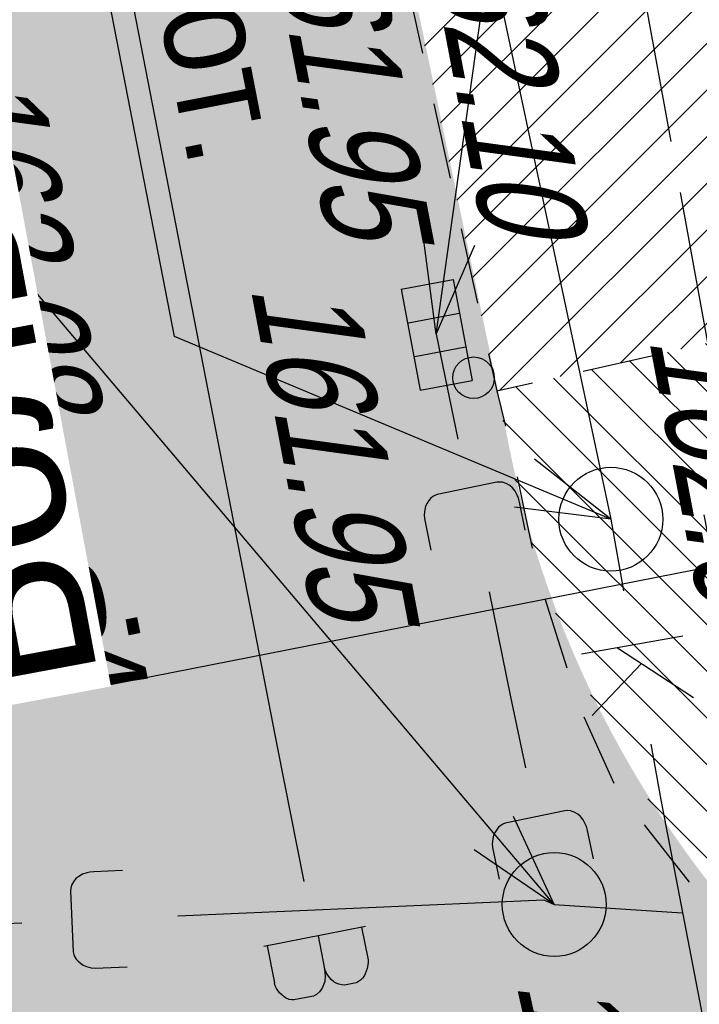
# Model space of a CAD drawing. Header units: millimetres. Extents: x 4385 to 11928, y 17253 to 36963.
# Tile 28 of 256: x 5878 to 5885, y 18439 to 18449. Entities that reach past the tile are written whole.
import ezdxf
from ezdxf.enums import TextEntityAlignment as Align

# ---------------------------------------------------------------- set-up
doc = ezdxf.new("R2010")
doc.units = ezdxf.units.MM
for name, color, linetype, lineweight in [('Геоподоснова_34179-21 от 9.08.21$0$Водопровод', 7, 'Continuous', 25), ('Геоподоснова_34179-21 от 9.08.21$0$Водосток', 7, 'Continuous', 25), ('Геоподоснова_34179-21 от 9.08.21$0$Горизонтали', 7, 'Continuous', 25), ('Геоподоснова_34179-21 от 9.08.21$0$Граница улицы', 7, 'Continuous', 25), ('Геоподоснова_34179-21 от 9.08.21$0$Кабель Мосэнерго', 7, 'Continuous', 25), ('Геоподоснова_34179-21 от 9.08.21$0$Канализация самотёчная', 7, 'Continuous', 25), ('Геоподоснова_34179-21 от 9.08.21$0$Колодцы', 7, 'Continuous', 25), ('Геоподоснова_34179-21 от 9.08.21$0$Фонтаны', 7, 'Continuous', 25)]:
    doc.layers.add(name, color=color, linetype=linetype, lineweight=lineweight)
for name, color, linetype, lineweight, true_color, transparency in [('ГП_дороги_штриховка_сущ', 7, 'Continuous', 0, 0xc8d0d0, 0.6), ('ГП_озел_штриховка_сущ', 7, 'Continuous', 0, 0x829556, 0.6), ('ГП_тротуары_штриховка_сущ', 7, 'Continuous', 0, 0xba8573, 0.6)]:
    doc.layers.add(name, color=color, linetype=linetype, lineweight=lineweight, true_color=true_color, transparency=transparency)
doc.layers.add('ГП_текст_здан_номера_500', color=7, linetype='Continuous', lineweight=5, true_color=0x000000)
doc.styles.add('GENERATED_STYLE_1', font='GOTHIC.TTF')
doc.styles.add('Геоподоснова_34179-21 от 9.08.21$0$Style-RUSSIAN_1251', font='RUSSIAN_1251.shx')
doc.styles.add('Геоподоснова_34179-21 от 9.08.21$0$Style-RUSSIAN_1251 I 0.32289', font='RUSSIAN_1251.shx', dxfattribs={"oblique": 18.5})

# ---------------------------------------------------------------- blocks, each defined once
blk = doc.blocks.new('Геоподоснова_34179-21 от 9.08.21$0$KOLOD')
at = {"layer": 'Геоподоснова_34179-21 от 9.08.21$0$Колодцы', "color": 7, "linetype": 'Continuous', "lineweight": 25}
blk.add_arc((0, 0), 0.5, 0, 359.999994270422, dxfattribs=at)
blk = doc.blocks.new('Геоподоснова_34179-21 от 9.08.21$0$PIKET_3')
at = {"layer": 'Геоподоснова_34179-21 от 9.08.21$0$Горизонтали', "color": 7, "linetype": 'Continuous', "lineweight": 25}
blk.add_arc((0, 0), 0.2, 0, 359.999994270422, dxfattribs=at)
blk = doc.blocks.new('Геоподоснова_34179-21 от 9.08.21$0$KOLOD_2')
at = {"layer": 'Геоподоснова_34179-21 от 9.08.21$0$Колодцы', "color": 7, "linetype": 'Continuous', "lineweight": 25}
blk.add_arc((0, 0), 0.5, 0, 359.999994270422, dxfattribs=at)
blk = doc.blocks.new('Геоподоснова_34179-21 от 9.08.21$0$msdElementTypeLineString_44')
at = {"layer": 'Геоподоснова_34179-21 от 9.08.21$0$Граница улицы', "color": 7, "linetype": 'Continuous', "lineweight": 25}
for p, q in [((5.669311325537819, 3.965824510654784), (5.826398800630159, 3.251483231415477)), ((5.933785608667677, 2.763151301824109), (6.090873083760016, 2.048810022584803)), ((6.198259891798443, 1.560478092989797), (6.355347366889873, 0.8461368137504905)), ((6.4627341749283, 0.3578048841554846), (6.54127791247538, 0.0006342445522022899))]:
    blk.add_line(p, q, dxfattribs=at)
blk = doc.blocks.new('Геоподоснова_34179-21 от 9.08.21$0$RESHT1_16')
at = {"layer": 'Геоподоснова_34179-21 от 9.08.21$0$Фонтаны', "color": 7, "linetype": 'Continuous', "lineweight": 25}
for p, q in [((-0.4943861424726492, 0.2542322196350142), (0.4948740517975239, 0.2545257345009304)), ((-0.4937057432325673, -0.2537288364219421), (-0.4943861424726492, 0.2542322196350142)), ((-0.1633255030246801, -0.244929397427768), (-0.1632865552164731, 0.250683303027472)), ((0.1663659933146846, -0.2451590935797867), (0.1664049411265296, 0.2504536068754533)), ((0.4953687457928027, -0.2544179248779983), (0.4948740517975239, 0.2545257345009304)), ((-0.4937057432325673, -0.2537288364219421), (0.4953687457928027, -0.2544179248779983))]:
    blk.add_line(p, q, dxfattribs=at)
blk = doc.blocks.new('Геоподоснова_34179-21 от 9.08.21$0$msdElementTypeLineString_104')
at = {"layer": 'Геоподоснова_34179-21 от 9.08.21$0$Граница улицы', "color": 7, "linetype": 'Continuous', "lineweight": 25}
for p, q in [((1.732775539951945, 0.1887894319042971), (2.418487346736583, 0.3441423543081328)), ((0.902277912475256, 0.0006342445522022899), (1.24513381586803, 0.07831070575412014))]:
    blk.add_line(p, q, dxfattribs=at)
blk = doc.blocks.new('Геоподоснова_34179-21 от 9.08.21$0$msdElementTypeLineString_105')
at = {"layer": 'Геоподоснова_34179-21 от 9.08.21$0$Граница улицы', "color": 7, "linetype": 'Continuous', "lineweight": 25}
for p, q in [((0.0002779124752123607, 8.434634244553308), (0.08316220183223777, 8.094287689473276)), ((0.1963332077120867, 7.607325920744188), (0.3391854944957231, 6.921457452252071)), ((0.4626233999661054, 6.43756688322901), (0.6730101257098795, 5.769315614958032)), ((0.8389940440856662, 5.298444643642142), (1.127923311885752, 4.660210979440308)), ((1.419318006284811, 4.256452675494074), (1.852464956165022, 3.705811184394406))]:
    blk.add_line(p, q, dxfattribs=at)
blk = doc.blocks.new('Геоподоснова_34179-21 от 9.08.21$0$msdElementTypeLineString_148')
at = {"layer": 'Геоподоснова_34179-21 от 9.08.21$0$Водосток', "color": 30, "linetype": 'Continuous', "lineweight": 25}
blk.add_line((0, 1.999000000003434), (0.1439309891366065, 1.313957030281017), dxfattribs=at)
blk = doc.blocks.new('Геоподоснова_34179-21 от 9.08.21$0$msdElementTypeMultiLine')
at = {"layer": 'Геоподоснова_34179-21 от 9.08.21$0$Водосток', "color": 30, "linetype": 'Continuous', "lineweight": 25, "flags": 128}
blk.add_lwpolyline([(1.2656951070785, 0.9075383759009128), (1.208614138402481, 1.179216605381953), (1.198349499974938, 1.21691458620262), (1.18548177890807, 1.244688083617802), (1.165765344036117, 1.282744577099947), (1.140257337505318, 1.314895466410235), (1.114391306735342, 1.337593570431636), (1.080016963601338, 1.356159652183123), (1.044341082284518, 1.369763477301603), (1.015985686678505, 1.370839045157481), (0.9881020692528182, 1.36966932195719), (0.4156237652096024, 1.249388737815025), (0.3918721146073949, 1.239709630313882), (0.3730822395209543, 1.228728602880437), (0.3512175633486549, 1.210068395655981), (0.336559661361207, 1.190577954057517), (0.3188269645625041, 1.163408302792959), (0.3038110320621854, 1.134465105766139), (0.2969453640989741, 1.100201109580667), (0.2906651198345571, 1.051993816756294), (0.2937230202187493, 1.015126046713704), (0.3574084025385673, 0.7120139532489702)], dxfattribs=at)
at = {"layer": 'Геоподоснова_34179-21 от 9.08.21$0$Водосток', "color": 30, "linetype": 'Continuous', "lineweight": 25}
blk.add_blockref('Геоподоснова_34179-21 от 9.08.21$0$msdElementTypeLineString_148', (0.4669999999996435, 0.466999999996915), dxfattribs=at)
blk = doc.blocks.new('Геоподоснова_34179-21 от 9.08.21$0$msdElementTypeLineString_159')
at = {"layer": 'Геоподоснова_34179-21 от 9.08.21$0$Водопровод', "color": 7, "linetype": 'Continuous', "lineweight": 25}
blk.add_line((0, 17.96999999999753), (0.252205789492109, 16.69279181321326), dxfattribs=at)
blk = doc.blocks.new('Геоподоснова_34179-21 от 9.08.21$0$msdElementTypeLineString_160')
at = {"layer": 'Геоподоснова_34179-21 от 9.08.21$0$Водопровод', "color": 7, "linetype": 'Continuous', "lineweight": 25}
for p, q in [((1.345181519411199, 16.75766875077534), (0.3665271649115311, 16.56441733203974)), ((0.8898076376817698, 16.66774767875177), (0.9520622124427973, 16.35248111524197)), ((0.39848319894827, 16.57072757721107), (0.4686609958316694, 16.21533662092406))]:
    blk.add_line(p, q, dxfattribs=at)
at = {"layer": 'Геоподоснова_34179-21 от 9.08.21$0$Водопровод', "color": 7, "linetype": 'Continuous', "lineweight": 25, "flags": 128}
blk.add_lwpolyline([(1.309242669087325, 16.75057203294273), (1.371017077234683, 16.4377371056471), (1.371307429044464, 16.40735216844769), (1.362752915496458, 16.35429157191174), (1.344316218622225, 16.30308487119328), (1.333277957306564, 16.28187876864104), (1.318214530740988, 16.26178044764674), (1.297294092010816, 16.24242821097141), (1.270516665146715, 16.22382209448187), (1.25658554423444, 16.21726586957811), (1.143014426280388, 16.19483938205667), (1.119948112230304, 16.19599247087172), (1.088108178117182, 16.20302365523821), (1.065065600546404, 16.21369467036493), (1.041661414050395, 16.22619692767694), (1.016087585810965, 16.24968657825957), (0.9908991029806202, 16.28086291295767), (0.971929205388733, 16.30946194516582), (0.9520622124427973, 16.35248111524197), (0.9558284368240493, 16.31389314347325), (0.9586738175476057, 16.28020744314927), (0.9534212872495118, 16.22970152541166), (0.9427208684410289, 16.1971462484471), (0.9298270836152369, 16.16606053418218), (0.9044723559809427, 16.13061152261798), (0.8736459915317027, 16.10359528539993), (0.8443135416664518, 16.08828990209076), (0.6574707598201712, 16.05139471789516), (0.6384296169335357, 16.05143999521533), (0.6106148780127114, 16.05736340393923), (0.5773285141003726, 16.07171952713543), (0.543704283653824, 16.09742478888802), (0.5199622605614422, 16.12127619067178), (0.4907723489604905, 16.16307823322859), (0.4761892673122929, 16.18873818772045), (0.4686609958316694, 16.21533662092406)], dxfattribs=at)
blk = doc.blocks.new('Геоподоснова_34179-21 от 9.08.21$0$msdElementTypeMultiLine_13')
at = {"layer": 'Геоподоснова_34179-21 от 9.08.21$0$Водопровод', "color": 7, "linetype": 'Continuous', "lineweight": 25}
for name, p in [('Геоподоснова_34179-21 от 9.08.21$0$msdElementTypeLineString_159', (0.5, 0.5)), ('Геоподоснова_34179-21 от 9.08.21$0$msdElementTypeLineString_160', (0, 0))]:
    blk.add_blockref(name, p, dxfattribs=at)
blk = doc.blocks.new('Геоподоснова_34179-21 от 9.08.21$0$msdElementTypeLineString_161')
at = {"layer": 'Геоподоснова_34179-21 от 9.08.21$0$Канализация самотёчная', "color": 16, "linetype": 'Continuous', "lineweight": 25}
blk.add_line((0, 16.64800000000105), (1.465420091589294, 9.060485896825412), dxfattribs=at)
blk = doc.blocks.new('Геоподоснова_34179-21 от 9.08.21$0$msdElementTypeMultiLine_14')
at = {"layer": 'Геоподоснова_34179-21 от 9.08.21$0$Канализация самотёчная', "color": 16, "linetype": 'Continuous', "lineweight": 25}
blk.add_blockref('Геоподоснова_34179-21 от 9.08.21$0$msdElementTypeLineString_161', (0.5060000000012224, 0.5059999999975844), dxfattribs=at)
blk = doc.blocks.new('Геоподоснова_34179-21 от 9.08.21$0$msdElementTypeLineString_167')
at = {"layer": 'Геоподоснова_34179-21 от 9.08.21$0$Водосток', "color": 30, "linetype": 'Continuous', "lineweight": 25}
for p, q in [((0, 3.488999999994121), (0.2075276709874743, 2.479147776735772)), ((0.5094723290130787, 1.009852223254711), (0.717000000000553, -3.637978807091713e-12))]:
    blk.add_line(p, q, dxfattribs=at)
blk = doc.blocks.new('Геоподоснова_34179-21 от 9.08.21$0$msdElementTypeMultiLine_17')
at = {"layer": 'Геоподоснова_34179-21 от 9.08.21$0$Водосток', "color": 30, "linetype": 'Continuous', "lineweight": 25, "flags": 128}
blk.add_lwpolyline([(1.325432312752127, 2.069849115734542), (1.269550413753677, 2.341776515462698), (1.259452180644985, 2.379519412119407), (1.246707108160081, 2.407349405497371), (1.227158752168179, 2.445492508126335), (1.201792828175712, 2.477755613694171), (1.176027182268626, 2.500567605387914), (1.141735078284, 2.519285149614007), (1.106119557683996, 2.53304622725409), (1.077769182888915, 2.534246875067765), (1.049880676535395, 2.5332001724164), (0.4768773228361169, 2.415446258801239), (0.4530832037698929, 2.405872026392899), (0.4342450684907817, 2.394973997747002), (0.4122982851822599, 2.376410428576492), (0.3975545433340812, 2.356984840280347), (0.3797021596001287, 2.32989368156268), (0.3645586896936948, 2.301017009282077), (0.3575419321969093, 2.266783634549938), (0.3510490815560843, 2.218604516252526), (0.3539443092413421, 2.181723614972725), (0.4162918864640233, 1.878333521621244)], dxfattribs=at)
at = {"layer": 'Геоподоснова_34179-21 от 9.08.21$0$Водосток', "color": 30, "linetype": 'Continuous', "lineweight": 25}
blk.add_blockref('Геоподоснова_34179-21 от 9.08.21$0$msdElementTypeLineString_167', (0.466999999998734, 0.467000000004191), dxfattribs=at)
blk = doc.blocks.new('Геоподоснова_34179-21 от 9.08.21$0$msdElementTypeLineString_169')
at = {"layer": 'Геоподоснова_34179-21 от 9.08.21$0$Кабель Мосэнерго', "color": 7, "linetype": 'Continuous', "lineweight": 25}
for p, q in [((12.96040531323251, 3.24238200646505), (12.76759468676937, 4.223617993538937)), ((1.596405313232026, 1.009382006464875), (1.403594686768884, 1.990617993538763))]:
    blk.add_line(p, q, dxfattribs=at)
blk = doc.blocks.new('Геоподоснова_34179-21 от 9.08.21$0$msdElementTypeMultiLine_19')
at = {"layer": 'Геоподоснова_34179-21 от 9.08.21$0$Кабель Мосэнерго', "color": 7, "linetype": 'Continuous', "lineweight": 25, "flags": 128}
blk.add_lwpolyline([(1.5, 1.5), (12.86400000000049, 3.733000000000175)], dxfattribs=at)
at = {"layer": 'Геоподоснова_34179-21 от 9.08.21$0$Кабель Мосэнерго', "color": 7, "linetype": 'Continuous', "lineweight": 25}
blk.add_blockref('Геоподоснова_34179-21 от 9.08.21$0$msdElementTypeLineString_169', (0, 0), dxfattribs=at)
blk = doc.blocks.new('Геоподоснова_34179-21 от 9.08.21$0$msdElementTypeLineString_181')
at = {"layer": 'Геоподоснова_34179-21 от 9.08.21$0$Водопровод', "color": 7, "linetype": 'Continuous', "lineweight": 25}
blk.add_line((5.428847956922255, 26.45263454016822), (10.57099999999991, 0), dxfattribs=at)
blk = doc.blocks.new('Геоподоснова_34179-21 от 9.08.21$0$msdElementTypeMultiLine_28')
at = {"layer": 'Геоподоснова_34179-21 от 9.08.21$0$Водопровод', "color": 7, "linetype": 'Continuous', "lineweight": 25}
blk.add_blockref('Геоподоснова_34179-21 от 9.08.21$0$msdElementTypeLineString_181', (0.5, 0.5), dxfattribs=at)
blk = doc.blocks.new('Геоподоснова_34179-21 от 9.08.21$0$msdElementTypeLineString_183')
at = {"layer": 'Геоподоснова_34179-21 от 9.08.21$0$Канализация самотёчная', "color": 16, "linetype": 'Continuous', "lineweight": 25}
for p, q in [((6.104946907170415, 26.29389209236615), (11.11999999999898, 2.702000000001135)), ((11.11999999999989, 2.702000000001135), (11.24243541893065, 2.012790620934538)), ((11.50479703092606, 0.5359133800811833), (11.60000000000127, 0))]:
    blk.add_line(p, q, dxfattribs=at)
blk = doc.blocks.new('Геоподоснова_34179-21 от 9.08.21$0$msdElementTypeLineString_184')
at = {"layer": 'Геоподоснова_34179-21 от 9.08.21$0$Канализация самотёчная', "color": 16, "linetype": 'Continuous', "lineweight": 25}
for p, q in [((12.31748543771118, 2.083112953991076), (11.34224681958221, 1.909865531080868)), ((11.68980526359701, 1.97160796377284), (12.422529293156, 1.49180358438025)), ((11.92199955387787, 1.819561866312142), (11.44716537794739, 1.319261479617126))]:
    blk.add_line(p, q, dxfattribs=at)
blk = doc.blocks.new('Геоподоснова_34179-21 от 9.08.21$0$msdElementTypeMultiLine_29')
at = {"layer": 'Геоподоснова_34179-21 от 9.08.21$0$Канализация самотёчная', "color": 16, "linetype": 'Continuous', "lineweight": 25}
for name, p in [('Геоподоснова_34179-21 от 9.08.21$0$msdElementTypeLineString_183', (0.5060000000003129, 0.5060000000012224)), ('Геоподоснова_34179-21 от 9.08.21$0$msdElementTypeLineString_184', (0, 0))]:
    blk.add_blockref(name, p, dxfattribs=at)
blk = doc.blocks.new('Геоподоснова_34179-21 от 9.08.21$0$msdElementTypeLineString_230')
at = {"layer": 'Геоподоснова_34179-21 от 9.08.21$0$Водосток', "color": 30, "linetype": 'Continuous', "lineweight": 25}
for p, q in [((5.024283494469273, 11.6707756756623), (8.549999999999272, 11.82499999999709)), ((8.549999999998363, 11.82500000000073), (8.648999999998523, 11.78099999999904)), ((8.648999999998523, 11.78099999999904), (9.880124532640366, 11.69983720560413)), ((0, 11.45100000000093), (3.525716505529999, 11.60522432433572))]:
    blk.add_line(p, q, dxfattribs=at)
blk = doc.blocks.new('Геоподоснова_34179-21 от 9.08.21$0$msdElementTypeLineString_231')
at = {"layer": 'Геоподоснова_34179-21 от 9.08.21$0$Водосток', "color": 30, "linetype": 'Continuous', "lineweight": 25, "flags": 128}
blk.add_lwpolyline([(4.96100303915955, 12.57620585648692), (4.683658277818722, 12.56407405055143), (4.644792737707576, 12.56007775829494), (4.615296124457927, 12.55189880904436), (4.574539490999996, 12.53863489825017), (4.538667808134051, 12.51869598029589), (4.512064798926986, 12.4968662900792), (4.488154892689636, 12.46596950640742), (4.468929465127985, 12.43298139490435), (4.463256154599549, 12.405178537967), (4.459874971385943, 12.37747597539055), (4.485439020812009, 11.7930571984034), (4.491125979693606, 11.76804750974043), (4.498904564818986, 11.74772176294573), (4.513759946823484, 11.72311312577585), (4.530606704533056, 11.70548025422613), (4.554530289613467, 11.68356449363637), (4.580645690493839, 11.66404084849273), (4.613336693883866, 11.65169349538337), (4.659880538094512, 11.63765586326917), (4.696754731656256, 11.63467642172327), (5.006188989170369, 11.64821190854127)], dxfattribs=at)
blk = doc.blocks.new('Геоподоснова_34179-21 от 9.08.21$0$msdElementTypeMultiLine_68')
at = {"layer": 'Геоподоснова_34179-21 от 9.08.21$0$Водосток', "color": 30, "linetype": 'Continuous', "lineweight": 25}
for name, p in [('Геоподоснова_34179-21 от 9.08.21$0$msdElementTypeLineString_231', (0, 0)), ('Геоподоснова_34179-21 от 9.08.21$0$msdElementTypeLineString_230', (0.4670000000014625, 0.467000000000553))]:
    blk.add_blockref(name, p, dxfattribs=at)
blk = doc.blocks.new('Геоподоснова_34179-21 от 9.08.21$0$DIMTXT_2')
at = {"layer": 'Геоподоснова_34179-21 от 9.08.21$0$Водосток', "color": 30, "linetype": 'Continuous', "lineweight": 25}
for q in [(-0.1222400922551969, 0.9260440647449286), (0.3728895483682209, 0.8564190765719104)]:
    blk.add_line((0, 0), q, dxfattribs=at)
at = {"layer": 'Геоподоснова_34179-21 от 9.08.21$0$Водосток', "color": 30, "linetype": 'Continuous', "lineweight": 25, "flags": 128}
blk.add_lwpolyline([(0, 0), (0.4338927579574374, 3.085575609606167), (-1.070699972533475, 10.44535447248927)], dxfattribs=at)
blk = doc.blocks.new('Геоподоснова_34179-21 от 9.08.21$0$DIMTXT_9')
at = {"layer": 'Геоподоснова_34179-21 от 9.08.21$0$Водосток', "color": 30, "linetype": 'Continuous', "lineweight": 25}
for q in [(-0.3908530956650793, 0.8483714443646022), (-0.7724129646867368, 0.5252413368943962)]:
    blk.add_line((0, 0), q, dxfattribs=at)
at = {"layer": 'Геоподоснова_34179-21 от 9.08.21$0$Водосток', "color": 30, "linetype": 'Continuous', "lineweight": 25, "flags": 128}
blk.add_lwpolyline([(0, 0), (-5.147921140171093, 6.078790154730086), (-12.43825165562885, 4.863075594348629)], dxfattribs=at)
at = {"layer": 'Геоподоснова_34179-21 от 9.08.21$0$Водосток', "color": 30, "linetype": 'Continuous', "lineweight": 25, "style": 'Геоподоснова_34179-21 от 9.08.21$0$Style-RUSSIAN_1251', "width": 0.8999982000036}
blk.add_text('159.96лот.', height=1.000002, rotation=9.46736496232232, dxfattribs=at).set_placement((-12.67675639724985, 6.29332777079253), align=Align.TOP_LEFT)
blk = doc.blocks.new('Геоподоснова_34179-21 от 9.08.21$0$DIMTXT_10')
at = {"layer": 'Геоподоснова_34179-21 от 9.08.21$0$Канализация самотёчная', "color": 16, "linetype": 'Continuous', "lineweight": 25}
for q in [(-0.733659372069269, 0.5781385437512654), (-0.9267310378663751, 0.1169180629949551)]:
    blk.add_line((0, 0), q, dxfattribs=at)
at = {"layer": 'Геоподоснова_34179-21 от 9.08.21$0$Канализация самотёчная', "color": 16, "linetype": 'Continuous', "lineweight": 25, "flags": 128}
blk.add_lwpolyline([(0, 0), (-4.199592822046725, 1.757993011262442), (-5.626951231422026, 9.104618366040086)], dxfattribs=at)
at = {"layer": 'Геоподоснова_34179-21 от 9.08.21$0$Канализация самотёчная', "color": 16, "linetype": 'Continuous', "lineweight": 25, "style": 'Геоподоснова_34179-21 от 9.08.21$0$Style-RUSSIAN_1251', "width": 0.8999982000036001}
blk.add_text('156.37лот.', height=1.000001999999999, rotation=280.9948829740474, dxfattribs=at).set_placement((-4.203565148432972, 9.381164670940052), align=Align.TOP_LEFT)
blk = doc.blocks.new('Геоподоснова_34179-21 от 9.08.21')
at = {"layer": 'Геоподоснова_34179-21 от 9.08.21$0$Кабель Мосэнерго', "color": 10, "linetype": 'Continuous', "lineweight": 25}
for p, q in [((5884.522356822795, 18447.74774529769), (5883.886443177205, 18451.2354547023)), ((5884.93, 18445.512), (5884.612043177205, 18447.2558547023))]:
    blk.add_line(p, q, dxfattribs=at)
at = {"layer": 'Геоподоснова_34179-21 от 9.08.21$0$Водопровод', "color": 7, "linetype": 'Continuous', "lineweight": 25}
for name, p in [('Геоподоснова_34179-21 от 9.08.21$0$msdElementTypeMultiLine_28', (5869.663, 18441.404)), ('Геоподоснова_34179-21 от 9.08.21$0$msdElementTypeMultiLine_13', (5880.234, 18423.434))]:
    blk.add_blockref(name, p, dxfattribs=at)
at = {"layer": 'Геоподоснова_34179-21 от 9.08.21$0$Водосток', "color": 30, "linetype": 'Continuous', "lineweight": 25}
for name, p in [('Геоподоснова_34179-21 от 9.08.21$0$DIMTXT_2', (5882.26, 18445.892)), ('Геоподоснова_34179-21 от 9.08.21$0$DIMTXT_9', (5883.397, 18440.404)), ('Геоподоснова_34179-21 от 9.08.21$0$msdElementTypeMultiLine_17', (5881.793000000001, 18441.936)), ('Геоподоснова_34179-21 от 9.08.21$0$msdElementTypeMultiLine', (5882.51, 18439.937)), ('Геоподоснова_34179-21 от 9.08.21$0$msdElementTypeMultiLine_68', (5874.281, 18428.156))]:
    blk.add_blockref(name, p, dxfattribs=at)
at = {"layer": 'Геоподоснова_34179-21 от 9.08.21$0$Горизонтали', "color": 7, "linetype": 'Continuous', "lineweight": 25}
blk.add_blockref('Геоподоснова_34179-21 от 9.08.21$0$PIKET_3', (5882.62, 18445.474), dxfattribs=at)
at = {"layer": 'Геоподоснова_34179-21 от 9.08.21$0$Граница улицы', "color": 7, "linetype": 'Continuous', "lineweight": 25}
for name, p in [('Геоподоснова_34179-21 от 9.08.21$0$msdElementTypeLineString_44', (5876.303, 18445.347)), ('Геоподоснова_34179-21 от 9.08.21$0$msdElementTypeLineString_104', (5881.942, 18445.347)), ('Геоподоснова_34179-21 от 9.08.21$0$msdElementTypeLineString_105', (5882.844, 18436.913))]:
    blk.add_blockref(name, p, dxfattribs=at)
at = {"layer": 'Геоподоснова_34179-21 от 9.08.21$0$Кабель Мосэнерго', "color": 7, "linetype": 'Continuous', "lineweight": 25}
blk.add_blockref('Геоподоснова_34179-21 от 9.08.21$0$msdElementTypeMultiLine_19', (5872.071, 18439.93), dxfattribs=at)
at = {"layer": 'Геоподоснова_34179-21 от 9.08.21$0$Канализация самотёчная', "color": 16, "linetype": 'Continuous', "lineweight": 25}
for name, p in [('Геоподоснова_34179-21 от 9.08.21$0$msdElementTypeMultiLine_29', (5872.316, 18440.904)), ('Геоподоснова_34179-21 от 9.08.21$0$DIMTXT_10', (5883.942, 18444.112)), ('Геоподоснова_34179-21 от 9.08.21$0$msdElementTypeMultiLine_14', (5883.916, 18424.256))]:
    blk.add_blockref(name, p, dxfattribs=at)
at = {"layer": 'Геоподоснова_34179-21 от 9.08.21$0$Колодцы', "color": 7, "linetype": 'Continuous', "lineweight": 25}
for name, p in [('Геоподоснова_34179-21 от 9.08.21$0$KOLOD_2', (5883.942, 18444.112)), ('Геоподоснова_34179-21 от 9.08.21$0$KOLOD', (5883.397, 18440.404))]:
    blk.add_blockref(name, p, dxfattribs=at)
at = {"layer": 'Геоподоснова_34179-21 от 9.08.21$0$Фонтаны', "color": 7, "linetype": 'Continuous', "lineweight": 25, "xscale": 1.000002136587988, "yscale": 1.000002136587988, "zscale": 1.000002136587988, "rotation": 280.7022755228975}
blk.add_blockref('Геоподоснова_34179-21 от 9.08.21$0$RESHT1_16', (5882.265562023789, 18445.88720021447), dxfattribs=at)
at = {"layer": 'Геоподоснова_34179-21 от 9.08.21$0$Горизонтали', "color": 7, "linetype": 'Continuous', "lineweight": 25, "style": 'Геоподоснова_34179-21 от 9.08.21$0$Style-RUSSIAN_1251 I 0.32289', "oblique": 18.5, "width": 0.7999964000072}
blk.add_text('162.10', height=1.000002, rotation=280.7755055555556, dxfattribs=at).set_placement((5883.084, 18450.258), align=Align.TOP_LEFT)
for s, p in [('161.95', (5880.605, 18450.025)), ('162.08', (5877.432000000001, 18448.386))]:
    blk.add_text(s, height=1.000002, rotation=280.7755055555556, dxfattribs=at).set_placement(p)
at = {"layer": 'Геоподоснова_34179-21 от 9.08.21$0$Граница улицы', "color": 7, "linetype": 'Continuous', "lineweight": 25, "style": 'Геоподоснова_34179-21 от 9.08.21$0$Style-RUSSIAN_1251 I 0.32289', "oblique": 18.5, "width": 0.7999964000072}
blk.add_text('А', height=1.000002, rotation=280.9261305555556, dxfattribs=at).set_placement((5878.360870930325, 18443.12572724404))
at = {"layer": 'Геоподоснова_34179-21 от 9.08.21$0$Кабель Мосэнерго', "color": 7, "linetype": 'Continuous', "lineweight": 25, "style": 'Геоподоснова_34179-21 от 9.08.21$0$Style-RUSSIAN_1251', "width": 0.8999982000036}
blk.add_text('2тр.', height=1.000002, rotation=11.24908611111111, dxfattribs=at).set_placement((5877.339, 18442.605))
at = {"layer": 'Геоподоснова_34179-21 от 9.08.21$0$Колодцы', "color": 7, "linetype": 'Continuous', "lineweight": 25, "style": 'Геоподоснова_34179-21 от 9.08.21$0$Style-RUSSIAN_1251 I 0.32289', "oblique": 18.5, "width": 0.7999964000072}
for s, rotation, p in [('162.04', 280.7755055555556, (5884.305, 18445.857)), ('161.94', 282.5476972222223, (5883.028, 18439.649))]:
    blk.add_text(s, height=1.000002, rotation=rotation, dxfattribs=at).set_placement(p)
at = {"layer": 'Геоподоснова_34179-21 от 9.08.21$0$Фонтаны', "color": 7, "linetype": 'Continuous', "lineweight": 25, "style": 'Геоподоснова_34179-21 от 9.08.21$0$Style-RUSSIAN_1251 I 0.32289', "oblique": 18.5, "width": 0.7999964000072}
blk.add_text('161.95', height=1.000002, rotation=280.7023055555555, dxfattribs=at).set_placement((5880.470520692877, 18446.35178805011))

msp = doc.modelspace()

# ---------------------------------------------------------------- hatches: boundary and pattern name
at = {"layer": 'ГП_дороги_штриховка_сущ'}
h = msp.add_hatch(color=256, dxfattribs=at)
h.dxf.hatch_style = 1
edge = h.paths.add_edge_path()
edge.add_line((5925.766007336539, 18433.85471801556), (5941.944407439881, 18436.97250290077))
edge.add_line((5941.944407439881, 18436.97250290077), (5953.857090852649, 18439.64603199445))
edge.add_line((5953.857090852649, 18439.64603199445), (5952.850224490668, 18448.59530455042))
edge.add_line((5952.850224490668, 18448.59530455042), (5934.390615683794, 18444.91647354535))
edge.add_line((5934.390615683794, 18444.91647354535), (5923.776611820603, 18442.89234689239))
edge.add_line((5923.776611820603, 18442.89234689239), (5913.765417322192, 18440.87074801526))
edge.add_arc((6024.750544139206, 17851.7011360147), 599.5319258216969, 100.6681070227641, 101.5278222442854)
edge.add_line((5904.937834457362, 18439.13917077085), (5895.220814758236, 18437.0543672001))
edge.add_arc((5892.782008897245, 18446.91869997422), 10.16134022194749, 258.729008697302, 283.8870294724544, ccw=False)
edge.add_arc((5892.507028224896, 18446.21902337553), 9.422350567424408, 228.1226072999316, 259.5373355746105, ccw=False)
edge.add_arc((5892.852871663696, 18446.80383196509), 10.08952334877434, 191.3977827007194, 228.8771976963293, ccw=False)
edge.add_line((5882.96232559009, 18444.80994636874), (5882.853695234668, 18445.35738225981))
edge.add_line((5882.853695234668, 18445.35738225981), (5880.703917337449, 18455.60106800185))
edge.add_line((5880.703917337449, 18455.60106800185), (5876.365058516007, 18478.05646172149))
edge.add_arc((5883.236338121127, 18479.41021967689), 7.003366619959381, 102.0895942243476, 191.1454913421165, ccw=False)
edge.add_line((5881.769546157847, 18486.25826066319), (5885.610682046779, 18487.02475361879))
edge.add_line((5885.610682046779, 18487.02475361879), (5884.57588426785, 18492.32745456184))
edge.add_line((5884.57588426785, 18492.32745456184), (5880.724882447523, 18491.73095276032))
edge.add_arc((5879.837388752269, 18497.31752650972), 5.656628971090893, 253.3212501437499, 279.0266847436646, ccw=False)
edge.add_arc((5879.96804869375, 18499.31251207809), 7.618332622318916, 187.5256953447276, 256.6880460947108, ccw=False)
edge.add_line((5872.415338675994, 18498.31473287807), (5871.095410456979, 18505.1738638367))
edge.add_line((5871.095410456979, 18505.1738638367), (5870.760178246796, 18506.85724349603))
edge.add_line((5870.760178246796, 18506.85724349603), (5869.69800406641, 18512.37693141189))
edge.add_line((5869.69800406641, 18512.37693141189), (5868.24794000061, 18519.80574001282))
edge.add_line((5868.24794000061, 18519.80574001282), (5866.912738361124, 18526.80066644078))
edge.add_line((5866.912738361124, 18526.80066644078), (5865.765081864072, 18532.81307121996))
edge.add_line((5865.765081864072, 18532.81307121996), (5864.661229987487, 18538.59598998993))
edge.add_line((5864.661229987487, 18538.59598998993), (5864.202, 18540.87))
edge.add_line((5864.202, 18540.87), (5863.494711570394, 18545.37216794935))
edge.add_line((5863.494711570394, 18545.37216794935), (5863.315800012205, 18545.34371999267))
edge.add_line((5863.315800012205, 18545.34371999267), (5861.850994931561, 18553.05291139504))
edge.add_line((5861.850994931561, 18553.05291139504), (5861.149059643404, 18556.72740920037))
edge.add_line((5861.149059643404, 18556.72740920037), (5860.107098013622, 18562.17003480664))
edge.add_line((5860.107098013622, 18562.17003480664), (5859.425512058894, 18565.73025916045))
edge.add_line((5859.425512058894, 18565.73025916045), (5858.515096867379, 18570.47691046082))
edge.add_line((5858.515096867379, 18570.47691046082), (5857.596795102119, 18575.22204371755))
edge.add_line((5857.596795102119, 18575.22204371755), (5848.554342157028, 18573.25136574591))
edge.add_line((5848.554342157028, 18573.25136574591), (5849.501822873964, 18568.47746310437))
edge.add_line((5849.501822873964, 18568.47746310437), (5850.898639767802, 18561.31184942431))
edge.add_line((5850.898639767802, 18561.31184942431), (5851.94941743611, 18555.82783771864))
edge.add_line((5851.94941743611, 18555.82783771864), (5853.772143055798, 18546.31502741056))
edge.add_line((5853.772143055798, 18546.31502741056), (5855.078385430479, 18540.22973787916))
edge.add_line((5855.078385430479, 18540.22973787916), (5856.364847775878, 18533.98039272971))
edge.add_line((5856.364847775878, 18533.98039272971), (5857.602739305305, 18527.57105672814))
edge.add_line((5857.602739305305, 18527.57105672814), (5860.173226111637, 18514.26204367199))
edge.add_line((5860.173226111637, 18514.26204367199), (5861.260577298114, 18508.63214918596))
edge.add_line((5861.260577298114, 18508.63214918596), (5867.474117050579, 18476.42769033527))
edge.add_line((5867.474117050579, 18476.42769033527), (5871.803417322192, 18453.89274801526))
edge.add_line((5871.803417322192, 18453.89274801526), (5874.128417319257, 18441.59074803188))
edge.add_arc((5866.633638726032, 18439.79263218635), 7.70745916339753, -71.14644429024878, 13.491171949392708, ccw=False)
edge.add_line((5869.124307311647, 18432.4986965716), (5871.447177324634, 18422.92545802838))
edge.add_arc((5869.26949173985, 18415.81636899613), 7.435150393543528, 51.976444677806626, 72.96890907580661, ccw=False)
edge.add_line((5873.849435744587, 18421.67346505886), (5887.341245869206, 18424.70333949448))
edge.add_arc((5895.499807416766, 18415.12954127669), 12.57854279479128, 101.5761078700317, 130.4368411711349, ccw=False)
edge.add_line((5892.975678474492, 18427.45222409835), (5897.67861671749, 18428.41555511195))
edge.add_line((5897.67861671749, 18428.41555511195), (5906.564645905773, 18430.17322645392))
edge.add_arc((6084.692591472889, 17553.03520257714), 895.0422771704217, 100.22785601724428, 101.47943712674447, ccw=False)
at = {"layer": 'ГП_озел_штриховка_сущ'}
h = msp.add_hatch(dxfattribs=at)
h.set_pattern_fill('ANSI31', color=256, scale=0.1)
h.set_pattern_definition([(45, (0, 0), (-0.2245064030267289, 0.2245064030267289), [])])
h.paths.add_polyline_path([(5902.584131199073, 18448.04582625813), (5903.805560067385, 18441.82137999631), (5922.606469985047, 18445.51070000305), (5934.69505489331, 18448.02647352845), (5951.702, 18451.333), (5954.182651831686, 18451.81525972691), (5952.934824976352, 18458.09075304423)])
edge = h.paths.add_edge_path()
edge.add_line((5900.209603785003, 18448.75172832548), (5901.643, 18441.364))
edge.add_line((5901.643, 18441.364), (5896.222232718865, 18440.13665647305))
edge.add_arc((5895.780581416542, 18442.08728307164), 2.000000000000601, 190.8753704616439, 282.75753207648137, ccw=False)
edge.add_line((5893.816501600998, 18441.70993644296), (5886.891000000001, 18477.757))
edge.add_line((5886.891000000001, 18477.757), (5887.390029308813, 18477.84868940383))
edge.add_line((5887.390029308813, 18477.84868940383), (5893.329999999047, 18447.41000000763))
edge.add_line((5893.329999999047, 18447.41000000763), (5900.209603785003, 18448.75172832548))
edge = h.paths.add_edge_path()
edge.add_line((5882.844277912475, 18445.34763424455), (5889.481909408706, 18446.85143721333))
edge.add_line((5889.481909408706, 18446.85143721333), (5885.703216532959, 18466.31148506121))
edge.add_line((5885.703216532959, 18466.31148506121), (5882.738339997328, 18481.6154117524))
edge.add_line((5882.738339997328, 18481.6154117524), (5881.942272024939, 18486.2501951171))
edge.add_arc((5883.260368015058, 18479.34855317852), 7.02638160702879, 100.8123143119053, 190.6773868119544)
edge.add_line((5876.355641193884, 18478.04671370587), (5880.694500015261, 18455.59131998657))
edge.add_line((5880.694500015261, 18455.59131998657), (5882.844277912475, 18445.34763424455))
h.paths.add_polyline_path([(6035.023740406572, 18508.02686111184), (6039.213202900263, 18503.57388318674), (6057.801, 18521.457), (6053.794568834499, 18525.67355644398)])
h.paths.add_polyline_path([(6033.060823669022, 18497.65474624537), (6028.821727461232, 18502.19626960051), (6016.611617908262, 18490.7173897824), (6020.90129093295, 18485.95619244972)])
at = {"layer": 'ГП_тротуары_штриховка_сущ'}
h = msp.add_hatch(dxfattribs=at)
h.set_pattern_fill('ANSI31', color=256, scale=0.1, angle=90)
h.set_pattern_definition([(135, (0, 0), (-0.2245064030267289, -0.2245064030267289), [])])
edge = h.paths.add_edge_path()
edge.add_line((5886.891000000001, 18477.757), (5887.390029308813, 18477.84868940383))
edge.add_line((5887.390029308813, 18477.84868940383), (5886.947468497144, 18480.11654084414))
edge.add_line((5886.947468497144, 18480.11654084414), (5886.504, 18480.03))
edge.add_line((5886.504, 18480.03), (5885.216103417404, 18486.8906327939))
edge.add_line((5885.216103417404, 18486.8906327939), (5882.61866430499, 18486.41013930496))
edge.add_line((5882.61866430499, 18486.41013930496), (5881.943227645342, 18486.24463140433))
edge.add_line((5881.943227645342, 18486.24463140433), (5882.738339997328, 18481.6154117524))
edge.add_line((5882.738339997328, 18481.6154117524), (5885.703216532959, 18466.31148506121))
edge.add_line((5885.703216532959, 18466.31148506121), (5889.481909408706, 18446.85143721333))
edge.add_line((5889.481909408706, 18446.85143721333), (5882.844277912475, 18445.34763424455))
edge.add_line((5882.844277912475, 18445.34763424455), (5882.952908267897, 18444.80019835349))
edge.add_arc((5892.761656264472, 18446.74659572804), 9.999999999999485, 191.2236788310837, 248.7159166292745)
edge.add_arc((5892.761656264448, 18446.74659572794), 9.9999999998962, 248.7159166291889, 258.5641313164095)
edge.add_arc((5892.771935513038, 18446.93985054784), 10.19149538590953, 258.7229038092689, 283.848918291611)
edge.add_line((5895.211397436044, 18437.04461918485), (5904.928417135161, 18439.1294227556))
edge.add_arc((6024.74112682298, 17851.6913879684), 599.531925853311, 100.67060527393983, 101.52782224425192, ccw=False)
edge.add_line((5913.730310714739, 18440.85616018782), (5913.806601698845, 18440.871218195))
edge.add_line((5913.806601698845, 18440.871218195), (5923.76719449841, 18442.88259887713))
edge.add_line((5923.76719449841, 18442.88259887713), (5930.571018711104, 18444.18011130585))
edge.add_line((5930.571018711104, 18444.18011130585), (5947.658172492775, 18447.55270490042))
edge.add_line((5947.658172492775, 18447.55270490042), (5953.961999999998, 18448.809))
edge.add_arc((5951.626116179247, 18456.70077114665), 8.230212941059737, 286.4882167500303, 295.9481070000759)
edge.add_arc((5952.482336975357, 18455.2745609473), 6.574750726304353, 294.6769238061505, 308.8087058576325)
edge.add_arc((5953.727969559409, 18453.96682587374), 4.777430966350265, 306.9966973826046, 311.3935709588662)
edge.add_arc((5956.205230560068, 18451.39492417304), 1.220239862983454, 303.9637135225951, 321.1614483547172)
edge.add_arc((5955.716366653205, 18451.64812983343), 1.76321058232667, 324.7172134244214, 340.5192496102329)
edge.add_arc((5956.205230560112, 18451.39492417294), 1.220239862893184, 344.0750146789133, 360.168186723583)
edge.add_arc((5945.934440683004, 18451.36477508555), 11.49107399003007, 0.1681867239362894, 12.09666951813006)
edge.add_line((5957.170360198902, 18453.77286438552), (5956.453, 18457.12))
edge.add_line((5956.453, 18457.12), (5976.513, 18463.101))
edge.add_line((5976.513, 18463.101), (5978.933510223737, 18464.10524263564))
edge.add_line((5978.933510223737, 18464.10524263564), (5900.209603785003, 18448.75172832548))
edge.add_line((5900.209603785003, 18448.75172832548), (5901.643, 18441.364))
edge.add_line((5901.643, 18441.364), (5896.222232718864, 18440.13665647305))
edge.add_arc((5895.780581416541, 18442.08728307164), 2.000000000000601, 190.8753704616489, 282.75753207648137, ccw=False)
edge.add_line((5893.816501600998, 18441.70993644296), (5886.891000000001, 18477.757))
h.paths.add_polyline_path([(5922.606469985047, 18445.51070000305), (5903.805560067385, 18441.82137999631), (5902.584131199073, 18448.04582625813), (5952.934824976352, 18458.09075304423), (5954.182651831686, 18451.81525972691), (5951.702, 18451.333), (5934.69505489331, 18448.02647352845)], flags=16)
edge = h.paths.add_edge_path()
edge.add_line((6028.487276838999, 18489.57991058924), (6025.899536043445, 18490.73903945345))
edge.add_line((6025.899536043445, 18490.73903945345), (6025.882961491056, 18490.74900334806))
edge.add_line((6025.882961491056, 18490.74900334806), (6020.90129093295, 18485.95619244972))
edge.add_line((6020.90129093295, 18485.95619244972), (6016.611617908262, 18490.7173897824))
edge.add_line((6016.611617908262, 18490.7173897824), (6020.557047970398, 18494.4265389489))
edge.add_line((6020.557047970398, 18494.4265389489), (6028.826455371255, 18502.20071436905))
edge.add_line((6028.826455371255, 18502.20071436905), (6028.107868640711, 18502.97169154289))
edge.add_line((6028.107868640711, 18502.97169154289), (6028.099979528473, 18502.98014732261))
edge.add_line((6028.099979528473, 18502.98014732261), (5997.670345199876, 18474.42713594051))
edge.add_line((5997.670345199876, 18474.42713594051), (5998.158348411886, 18473.9056278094))
edge.add_line((5998.158348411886, 18473.9056278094), (6001.253, 18475.867))
edge.add_line((6001.253, 18475.867), (6015.714219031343, 18487.69310339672))
edge.add_line((6015.714219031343, 18487.69310339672), (6020.356640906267, 18483.95755412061))
edge.add_arc((6021.371210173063, 18485.49998518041), 1.846197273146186, 236.6641671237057, 311.6894727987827)
edge.add_arc((6005.613131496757, 18505.32647239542), 27.16950138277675, 308.6957865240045, 315.1526897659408)
edge.add_line((6024.876, 18486.166), (6028.487276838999, 18489.57991058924))

# ---------------------------------------------------------------- block references
msp.add_blockref('Геоподоснова_34179-21 от 9.08.21', (0, 0))

# ---------------------------------------------------------------- next in the draw order: texts
at = {"layer": 'ГП_текст_здан_номера_500', "insert": (5877.538611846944, 18442.30793817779), "char_height": 1, "attachment_point": 1, "rotation": 100.57599530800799, "style": 'GENERATED_STYLE_1', "bg_fill": 3, "box_fill_scale": 1.1, "bg_fill_color": 256, "bg_fill_transparency": 0}
msp.add_mtext_dynamic_manual_height_columns('{\\H1.5x;Большая Марфинская ул.} ', width=27.65377191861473, gutter_width=12.5, heights=[0], dxfattribs=at)

doc.saveas('drawing.dxf')
